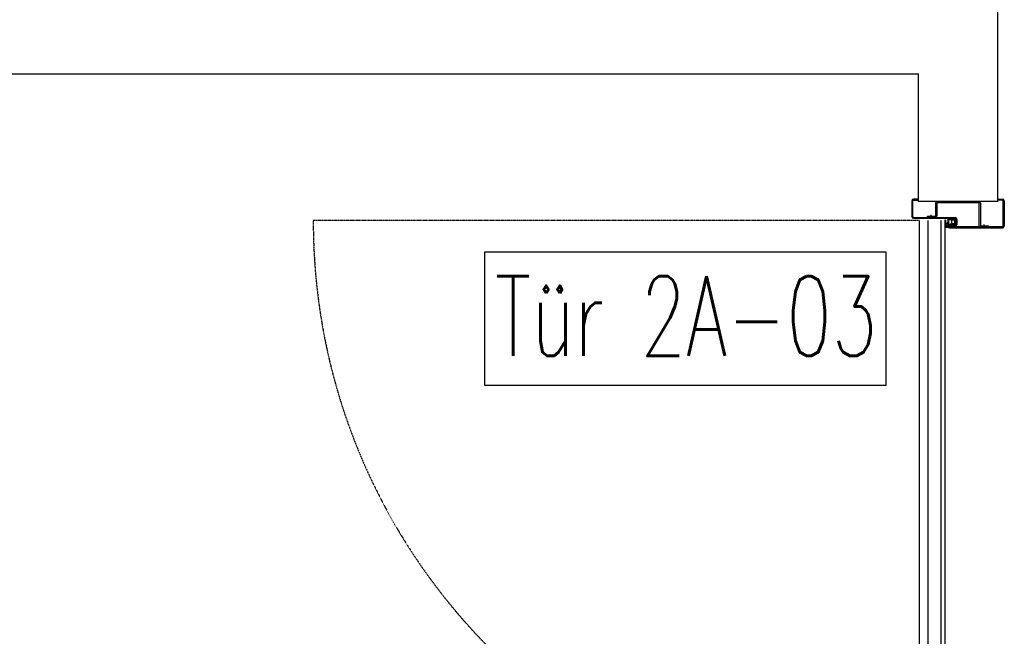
# Model space of a CAD drawing. Header units: millimetres. Extents: x -4577 to 1032787, y -66234 to 201209.
# Tile 43 of 256: x 15972 to 17515, y -33508 to -32542. Entities that reach past the tile are written whole.
import ezdxf
from ezdxf.enums import TextEntityAlignment as Align

# ---------------------------------------------------------------- set-up
doc = ezdxf.new("R2010")
doc.units = ezdxf.units.MM
doc.linetypes.add('510_5_2OG_ELT_1004$0$11-07-22_DS_2OG$0$AUSGEZOGEN', pattern=[0])
doc.linetypes.add('510_5_2OG_ELT_1004$0$11-07-22_DS_2OG$0$STRICHLINIE_S4', pattern=[0.095, 0.06, -0.035])
doc.layers.add('510_5_2OG_ELT_1004$0$11-07-22_DS_2OG$0$2DMitte', color=8, linetype='510_5_2OG_ELT_1004$0$11-07-22_DS_2OG$0$AUSGEZOGEN')
doc.layers.add('510_5_2OG_ELT_1004$0$11-07-22_DS_2OG$0$Mieterausbau', color=8, linetype='510_5_2OG_ELT_1004$0$11-07-22_DS_2OG$0$AUSGEZOGEN')
doc.styles.add('510_5_2OG_ELT_1004$0$Standard', font='simplex.shx')

# ---------------------------------------------------------------- blocks, each defined once
blk = doc.blocks.new('510_5_2OG_ELT_1004$0$11-07-22_DS_2OG$0$LascheTyp2', base_point=(-0.048, 0))
for p, q in [((0.033, 0.0372), (0.033, 0.0027)), ((0.035, 0.0027), (0.035, 0.0372)), ((0.0357, 0.038), (0.048, 0.038)), ((-0.035, 0.0222), (-0.035, 0.0027)), ((-0.033, 0.0027), (-0.033, 0.0222)), ((0.0322, 0.002), (-0.0323, 0.002)), ((-0.0323, 0), (0.0322, 0))]:
    blk.add_line(p, q)
for points in [[(0.048, 0.038), (0.048, 0.04), (0.0357, 0.04)], [(-0.0358, 0.025), (-0.048, 0.025), (-0.048, 0.023), (-0.0358, 0.023)]]:
    blk.add_lwpolyline(points)
for centre, radius, start, end in [((0.0357, 0.0372), 0.00275, 90, 180), ((0.0357, 0.0372), 0.00075, 90, 180), ((0.041, 0.0386), 0.00268, 31.0482, 148.9518), ((-0.0419, 0.0236), 0.00268, 31.0482, 148.9518), ((-0.0358, 0.0222), 0.00275, 0, 90), ((-0.0358, 0.0222), 0.00075, 360, 90), ((-0.0323, 0.0027), 0.00275, 180, 270), ((-0.0323, 0.0027), 0.00075, 180, 270), ((0.0322, 0.0027), 0.00075, 270, 360), ((0.0322, 0.0027), 0.00275, 270, 360)]:
    blk.add_arc(centre, radius, start, end)
at = {"layer": '510_5_2OG_ELT_1004$0$11-07-22_DS_2OG$0$2DMitte'}
for p, q in [((0.041, 0.042), (0.041, 0.036)), ((-0.0419, 0.027), (-0.0419, 0.021))]:
    blk.add_line(p, q, dxfattribs=at)
blk = doc.blocks.new('510_5_2OG_ELT_1004$0$11-07-22_DS_2OG$0$DichtngEinbau', base_point=(-0.0125, -0.005, -0.0044))
for p, q in [((-0.0124, 0.0096), (-0.0111, 0.0108)), ((-0.0124, 0.0074), (-0.0113, 0.0086)), ((-0.0124, 0.0049), (-0.0113, 0.006)), ((-0.0113, 0.0098), (-0.0121, 0.0092)), ((-0.0113, 0.0077), (-0.0121, 0.0071)), ((-0.0113, 0.0051), (-0.0121, 0.0045)), ((-0.0115, 0.0008), (-0.0113, 0.0051)), ((-0.0113, 0.0086), (-0.0113, 0.0098)), ((-0.0113, 0.006), (-0.0113, 0.0077)), ((-0.0111, 0.0108), (-0.0111, 0.0115)), ((-0.0084, 0.0002), (-0.0111, 0.0002)), ((-0.0107, 0.0115), (-0.0107, 0.0109)), ((-0.0105, 0.0012), (-0.0103, 0.0048)), ((-0.0103, 0.0061), (-0.0103, 0.0096)), ((-0.0038, 0.0009), (-0.0102, 0.0009)), ((-0.0044, 0.0058), (-0.01, 0.0058)), ((-0.01, 0.0051), (-0.0044, 0.0051)), ((-0.0064, -0.0004), (-0.0077, 0)), ((-0.0029, 0.0002), (-0.0062, 0.0002)), ((-0.0039, 0.0101), (-0.0041, 0.0061)), ((-0.0035, 0.0013), (-0.0041, 0.0048)), ((-0.0039, 0.0115), (-0.0018, 0.0099)), ((-0.003, 0.0074), (-0.0031, 0.0061)), ((-0.0031, 0.0061), (-0.0023, 0.0042)), ((-0.0027, 0.0021), (-0.0031, 0.0049)), ((-0.0028, 0.0041), (-0.0031, 0.0049)), ((-0.0029, 0.0097), (-0.003, 0.0085)), ((-0.003, 0.0085), (-0.002, 0.007)), ((-0.0024, 0.0068), (-0.003, 0.0074)), ((-0.002, 0.0094), (-0.0029, 0.0097)), ((-0.0125, -0.0012), (-0.0125, -0.0012)), ((-0.0094, -0.0043), (-0.0056, -0.0039)), ((-0.0091, -0.005), (0.001, -0.0039)), ((-0.0046, -0.0038), (0.0005, -0.0032)), ((0.0005, -0.0032), (0.0007, -0.0014)), ((0.0016, -0.0031), (0.0018, 0))]:
    blk.add_line(p, q)
for points in [[(-0.0124, -0.0011), (-0.0123, -0.001), (-0.0122, -0.0009), (-0.0121, -0.0008), (-0.012, -0.0007), (-0.0119, -0.0006), (-0.0119, -0.0005), (-0.0118, -0.0004), (-0.0117, -0.0003), (-0.0117, -0.0002), (-0.0116, 0), (-0.0116, 0.0001), (-0.0115, 0.0002), (-0.0115, 0.0004), (-0.0115, 0.0005), (-0.0115, 0.0006), (-0.0115, 0.0008)], [(-0.0123, -0.0013), (-0.0122, -0.0012), (-0.012, -0.0011), (-0.0119, -0.001), (-0.0118, -0.0009), (-0.0117, -0.0008), (-0.0116, -0.0007), (-0.0115, -0.0006), (-0.0114, -0.0004), (-0.0113, -0.0003), (-0.0112, -0.0001), (-0.0111, 0), (-0.0111, 0.0002)], [(-0.0105, 0.0012), (-0.0105, 0.0012), (-0.0105, 0.0011), (-0.0104, 0.0011), (-0.0104, 0.001), (-0.0104, 0.001), (-0.0103, 0.0009), (-0.0103, 0.0009), (-0.0102, 0.0009), (-0.0102, 0.0009)], [(-0.0077, 0), (-0.0078, 0.0001), (-0.008, 0.0001), (-0.0081, 0.0001), (-0.0082, 0.0001), (-0.0084, 0.0002)], [(-0.0046, -0.0038), (-0.0045, -0.0037), (-0.0044, -0.0036), (-0.0044, -0.0034), (-0.0043, -0.0033), (-0.0042, -0.0032), (-0.0042, -0.0031), (-0.0041, -0.0029), (-0.0041, -0.0028), (-0.0041, -0.0027), (-0.004, -0.0025), (-0.004, -0.0024), (-0.004, -0.0022), (-0.004, -0.0021), (-0.004, -0.0019), (-0.0041, -0.0018), (-0.0041, -0.0017), (-0.0041, -0.0015), (-0.0042, -0.0014), (-0.0042, -0.0013), (-0.0043, -0.0011), (-0.0043, -0.001), (-0.0044, -0.0009), (-0.0045, -0.0008), (-0.0046, -0.0007), (-0.0047, -0.0006), (-0.0048, -0.0005), (-0.0049, -0.0004), (-0.005, -0.0003), (-0.0051, -0.0002), (-0.0052, -0.0001), (-0.0054, -0.0001), (-0.0055, 0), (-0.0056, 0), (-0.0058, 0.0001), (-0.0059, 0.0001), (-0.006, 0.0001), (-0.0062, 0.0002)], [(-0.0038, 0.0009), (-0.0037, 0.0009), (-0.0037, 0.0009), (-0.0036, 0.0009), (-0.0036, 0.001), (-0.0035, 0.001), (-0.0035, 0.0011), (-0.0035, 0.0011), (-0.0035, 0.0012), (-0.0035, 0.0012), (-0.0035, 0.0013)], [(0.0018, 0), (0.0018, 0), (0.0018, 0.0001), (0.0018, 0.0001), (0.0017, 0.0001), (0.0017, 0.0002), (0.0017, 0.0002), (0.0016, 0.0002), (0.0016, 0.0002), (0.0016, 0.0002), (0.0015, 0.0002), (0.0015, 0.0002), (0.0015, 0.0002)], [(-0.0124, -0.0011), (-0.0124, -0.0011), (-0.0125, -0.0011), (-0.0125, -0.0011), (-0.0125, -0.0011), (-0.0125, -0.0011), (-0.0125, -0.0012), (-0.0125, -0.0012), (-0.0125, -0.0012), (-0.0125, -0.0012), (-0.0125, -0.0012), (-0.0125, -0.0013), (-0.0125, -0.0013), (-0.0124, -0.0013), (-0.0124, -0.0013), (-0.0124, -0.0013), (-0.0124, -0.0013), (-0.0124, -0.0013), (-0.0123, -0.0013), (-0.0123, -0.0013)], [(-0.0094, -0.0043), (-0.0095, -0.0043), (-0.0095, -0.0044), (-0.0096, -0.0044), (-0.0096, -0.0045), (-0.0096, -0.0045), (-0.0096, -0.0046), (-0.0096, -0.0046), (-0.0096, -0.0047), (-0.0096, -0.0047), (-0.0096, -0.0048), (-0.0096, -0.0048), (-0.0095, -0.0049), (-0.0095, -0.0049), (-0.0094, -0.0049), (-0.0094, -0.005), (-0.0093, -0.005), (-0.0093, -0.005), (-0.0092, -0.005), (-0.0092, -0.005), (-0.0091, -0.005), (-0.0091, -0.005)], [(-0.0056, -0.0039), (-0.0055, -0.0038), (-0.0054, -0.0037), (-0.0053, -0.0036), (-0.0052, -0.0035), (-0.0052, -0.0034), (-0.0051, -0.0033), (-0.005, -0.0032), (-0.005, -0.0031), (-0.0049, -0.0029), (-0.0049, -0.0028), (-0.0049, -0.0027), (-0.0049, -0.0026), (-0.0049, -0.0024), (-0.0049, -0.0023), (-0.0049, -0.0022), (-0.0049, -0.002), (-0.0049, -0.0019), (-0.0049, -0.0018), (-0.005, -0.0017), (-0.005, -0.0016), (-0.0051, -0.0014), (-0.0051, -0.0013), (-0.0052, -0.0012), (-0.0053, -0.0011), (-0.0054, -0.001), (-0.0055, -0.0009), (-0.0056, -0.0008), (-0.0057, -0.0008), (-0.0058, -0.0007), (-0.0059, -0.0006), (-0.006, -0.0006), (-0.0061, -0.0005), (-0.0062, -0.0005), (-0.0064, -0.0004)], [(0.0007, -0.0014), (0.0007, -0.0014), (0.0007, -0.0013), (0.0007, -0.0013), (0.0006, -0.0013), (0.0006, -0.0013), (0.0006, -0.0012), (0.0006, -0.0012), (0.0006, -0.0012), (0.0005, -0.0012), (0.0005, -0.0012)], [(0.0005, -0.0032), (0.0005, -0.0032), (0.0005, -0.0032), (0.0005, -0.0032), (0.0005, -0.0032), (0.0005, -0.0032)], [(0.001, -0.0039), (0.0011, -0.0038), (0.0011, -0.0038), (0.0012, -0.0037), (0.0013, -0.0037), (0.0013, -0.0036), (0.0014, -0.0035), (0.0015, -0.0034), (0.0015, -0.0033), (0.0015, -0.0032), (0.0015, -0.0032), (0.0016, -0.0031)]]:
    blk.add_lwpolyline(points)
for centre, radius, start, end in [((-0.0123, 0.0094), 0.00025, 140.7288, 305.245), ((-0.0123, 0.0073), 0.00025, 140.7288, 305.245), ((-0.0123, 0.0047), 0.00025, 140.7288, 305.245), ((-0.0109, 0.0115), 0.0002, 0, 180), ((-0.0027, -0.0423), 0.0538, 91.236, 98.5123), ((-0.01, 0.0096), 0.0003, 98.8852, 180), ((-0.01, 0.0061), 0.0003, 180, 270), ((-0.01, 0.0048), 0.0003, 90, 180), ((-0.0032, -0.0334), 0.0439, 91.2931, 98.8852), ((-0.0044, 0.0061), 0.0003, 270, 357.7974), ((-0.0044, 0.0048), 0.0003, 357.7974, 90), ((-0.0042, 0.0102), 0.0003, 357.7974, 91.2931), ((0, 0.0025), 0.00376, 218.6551, 277.7243), ((-0.0025, 0.0042), 0.00025, 199.0115, 3.5277), ((0, 0.0025), 0.00276, 186.3634, 302.309), ((-0.0022, 0.0069), 0.00025, 216.165, 20.6812), ((-0.0019, 0.0097), 0.00025, 253.5154, 58.0316)]:
    blk.add_arc(centre, radius, start, end)
blk = doc.blocks.new('510_5_2OG_ELT_1004')
at = {"layer": '510_5_2OG_ELT_1004$0$11-07-22_DS_2OG$0$Mieterausbau', "linetype": 'Continuous'}
h = blk.add_hatch(dxfattribs=at)
h.set_pattern_fill('SCHRAFFUR_1', color=256, scale=1000, style=0, pattern_type=2)
h.set_pattern_definition([(90, (1895.797, -66891.69), (-40, 5e-15), []), (90, (1875.797, -66891.69), (-40, 5e-15), [])])
h.paths.add_polyline_path([(17422, -33806.9), (17382, -33806.9), (17382, -32856.9), (17422, -32856.9)], flags=0)
at = {"layer": '510_5_2OG_ELT_1004$0$11-07-22_DS_2OG$0$Mieterausbau', "linetype": '510_5_2OG_ELT_1004$0$11-07-22_DS_2OG$0$AUSGEZOGEN'}
for p, q in [((17505, -32826.9), (17505, -32301.9)), ((12180, -32626.9), (17380, -32626.9)), ((17380, -32626.9), (17380, -32826.9)), ((17370, -32826.1), (17370, -32850.6)), ((17370, -32826.1), (17370, -32850.6)), ((17371.5, -32850.6), (17371.5, -32826.1)), ((17371.5, -32850.6), (17371.5, -32826.1)), ((17380, -32823.4), (17372.8, -32823.4)), ((17380, -32823.4), (17372.8, -32823.4)), ((17380, -32823.4), (17372.8, -32823.4)), ((17380, -32823.4), (17372.8, -32823.4)), ((17372.8, -32824.9), (17380, -32824.9)), ((17372.8, -32824.9), (17380, -32824.9)), ((17380, -32824.9), (17380, -32823.4)), ((17380, -32824.9), (17380, -32823.4)), ((17505, -32826.9), (17380, -32826.9)), ((17505, -32824.9), (17505, -32823.4)), ((17505, -32824.9), (17505, -32823.4)), ((17505, -32823.4), (17512.3, -32823.4)), ((17505, -32823.4), (17512.3, -32823.4)), ((17505, -32823.4), (17512.3, -32823.4)), ((17505, -32823.4), (17512.3, -32823.4)), ((17512.3, -32824.9), (17505, -32824.9)), ((17512.3, -32824.9), (17505, -32824.9)), ((17513.5, -32865.6), (17513.5, -32826.1)), ((17513.5, -32865.6), (17513.5, -32826.1)), ((17515, -32826.1), (17515, -32865.6)), ((17515, -32826.1), (17515, -32865.6)), ((17371.5, -32850.6), (17370, -32850.6)), ((17371.5, -32850.6), (17370, -32850.6)), ((17371.5, -32850.6), (17370, -32850.6)), ((17372.8, -32851.9), (17437.8, -32851.9)), ((17372.8, -32853.4), (17437.8, -32853.4)), ((17437.5, -32864.3), (17429.5, -32863.4)), ((17437.8, -32865.9), (17429.5, -32864.9)), ((17429.5, -32866.9), (17429.5, -32868.4)), ((17439, -32854.6), (17439, -32863.1)), ((17440.5, -32854.6), (17440.5, -32863.1)), ((17482.5, -32866.9), (17490, -32866.9)), ((17482.5, -32866.9), (17490, -32866.9)), ((17512.3, -32866.9), (17512.3, -32868.4)), ((17512.3, -32866.9), (17512.3, -32868.4)), ((17513.5, -32865.6), (17515, -32865.6)), ((17513.5, -32865.6), (17515, -32865.6)), ((17513.5, -32865.6), (17515, -32865.6)), ((17513.5, -32865.6), (17515, -32865.6)), ((17329.9, -32906.5), (16700.6, -32906.5)), ((16700.6, -32906.5), (16700.6, -33114.8)), ((17329.9, -33114.8), (17329.9, -32906.5)), ((16700.6, -33114.8), (17329.9, -33114.8))]:
    blk.add_line(p, q, dxfattribs=at)
at = {"layer": '510_5_2OG_ELT_1004$0$11-07-22_DS_2OG$0$Mieterausbau', "linetype": '510_5_2OG_ELT_1004$0$11-07-22_DS_2OG$0$STRICHLINIE_S4'}
blk.add_line((17382, -32856.9), (16432, -32856.9), dxfattribs=at)
at = {"layer": '510_5_2OG_ELT_1004$0$11-07-22_DS_2OG$0$Mieterausbau', "linetype": '510_5_2OG_ELT_1004$0$11-07-22_DS_2OG$0$AUSGEZOGEN'}
blk.add_lwpolyline([(17422, -32856.9), (17422, -33806.9), (17382, -33806.9), (17382, -32856.9)], dxfattribs=at)
blk.add_lwpolyline([(17429.5, -32866.9), (17429.5, -32868.4), (17512.3, -32868.4), (17512.3, -32866.9), (17429.5, -32866.9)], close=True, dxfattribs=at)
blk.add_lwpolyline([(17429.5, -32866.9), (17429.5, -32868.4), (17512.3, -32868.4), (17512.3, -32866.9), (17429.5, -32866.9)], close=True, dxfattribs=at)
for centre, radius, start, end in [((17372.8, -32826.1), 2.75, 90, 180), ((17372.8, -32826.1), 2.75, 90, 180), ((17372.8, -32826.1), 1.25, 90, 180), ((17372.8, -32826.1), 1.25, 90, 180), ((17512.3, -32826.1), 2.75, 0, 90), ((17512.3, -32826.1), 2.75, 0, 90), ((17512.3, -32826.1), 1.25, 0, 90), ((17512.3, -32826.1), 1.25, 0, 90), ((17372.8, -32850.6), 2.75, 180, 270), ((17372.8, -32850.6), 1.25, 180, 270), ((17437.8, -32854.6), 2.75, 0, 90), ((17429.5, -32865.9), 2.5, 76.1775, 270), ((17429.5, -32865.9), 1, 76.1775, 270), ((17437.8, -32863.1), 2.75, 256.1775, 0), ((17437.8, -32863.1), 1.25, 256.1775, 0), ((17437.8, -32854.6), 1.25, 0, 90), ((17512.3, -32865.6), 2.75, 270, 0), ((17512.3, -32865.6), 1.25, 270, 0), ((17512.3, -32865.6), 2.75, 270, 0), ((17512.3, -32865.6), 1.25, 270, 0)]:
    blk.add_arc(centre, radius, start, end, dxfattribs=at)
at = {"layer": '510_5_2OG_ELT_1004$0$11-07-22_DS_2OG$0$Mieterausbau', "linetype": '510_5_2OG_ELT_1004$0$11-07-22_DS_2OG$0$STRICHLINIE_S4'}
blk.add_arc((17382, -32856.9), 950, 180, 270, dxfattribs=at)
at = {"layer": '510_5_2OG_ELT_1004$0$11-07-22_DS_2OG$0$Mieterausbau', "linetype": '510_5_2OG_ELT_1004$0$11-07-22_DS_2OG$0$AUSGEZOGEN', "xscale": 1000, "yscale": -1000, "zscale": 1000}
blk.add_blockref('510_5_2OG_ELT_1004$0$11-07-22_DS_2OG$0$LascheTyp2', (17394.5, -32826.9), dxfattribs=at)
at = {"layer": '510_5_2OG_ELT_1004$0$11-07-22_DS_2OG$0$Mieterausbau', "linetype": '510_5_2OG_ELT_1004$0$11-07-22_DS_2OG$0$AUSGEZOGEN', "xscale": 1000, "yscale": 1000, "zscale": 1000, "rotation": 270}
blk.add_blockref('510_5_2OG_ELT_1004$0$11-07-22_DS_2OG$0$DichtngEinbau', (17422, -32853.4), dxfattribs=at)
blk.add_blockref('510_5_2OG_ELT_1004$0$11-07-22_DS_2OG$0$DichtngEinbau', (17422, -32853.4), dxfattribs=at)
at = {"layer": '510_5_2OG_ELT_1004$0$11-07-22_DS_2OG$0$Mieterausbau', "linetype": '510_5_2OG_ELT_1004$0$11-07-22_DS_2OG$0$AUSGEZOGEN', "style": '510_5_2OG_ELT_1004$0$Standard', "width": 0.588844}
blk.add_text('Tür 2A-03', height=125, rotation=0.0003, dxfattribs=at).set_placement((16716.6, -33069), (17316, -33069), align=Align.FIT)

msp = doc.modelspace()

# ---------------------------------------------------------------- block references
msp.add_blockref('510_5_2OG_ELT_1004', (0, -0.1))

doc.saveas('drawing.dxf')
